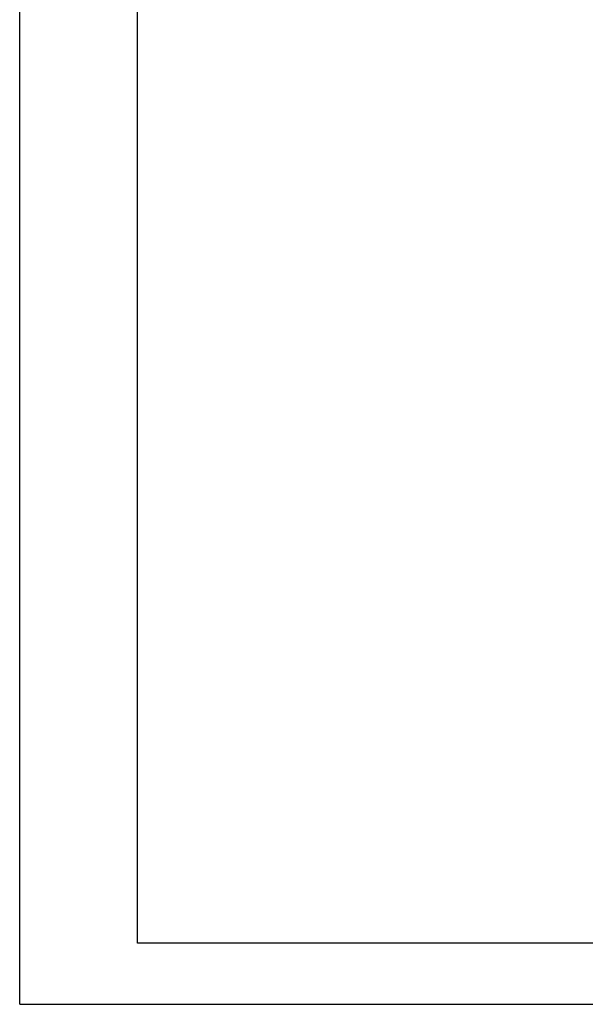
# Model space of a CAD drawing. Extents: x 0 to 420, y 0 to 297.
# Tile 1 of 10: x 0 to 85, y 0 to 148. Entities that reach past the tile are written whole.
import ezdxf

# ---------------------------------------------------------------- set-up
doc = ezdxf.new("R2010")
doc.units = 0
doc.header["$LTSCALE"] = 23.1
doc.layers.get('0').update_dxf_attribs({"linetype": 'CONTINUOUS'})

msp = doc.modelspace()

# ---------------------------------------------------------------- linework, layer by layer
at = {"color": 7, "linetype": 'CONTINUOUS'}
for p, q in [((0, 0), (0, 297)), ((17.78, 9.23), (17.78, 287.08)), ((409.21, 9.23), (17.78, 9.23)), ((30.48, 9.23), (17.78, 9.23)), ((0, 0), (420, 0))]:
    msp.add_line(p, q, dxfattribs=at)

doc.saveas('drawing.dxf')
